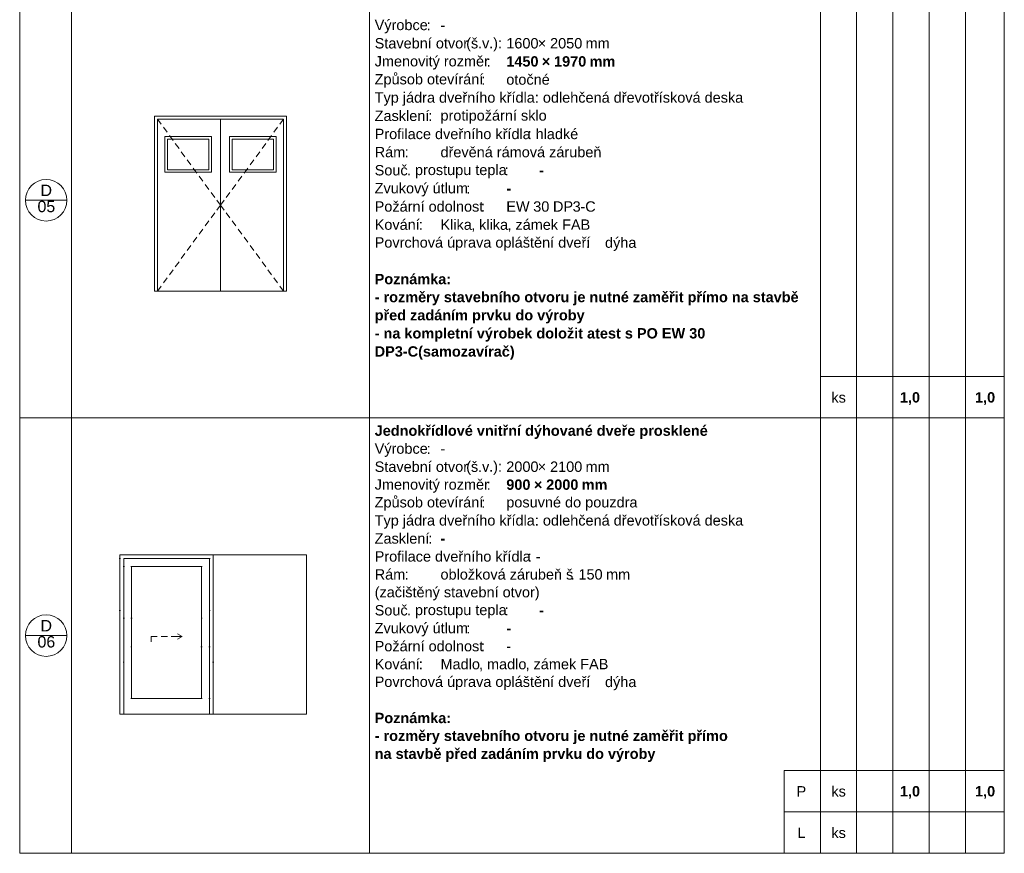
# Model space of a CAD drawing. Header units: millimetres. Extents: x 15381 to 191117, y -190522 to 367005.
# Tile 49 of 71: x 88117 to 107117, y 266604 to 282689. Entities that reach past the tile are written whole.
import ezdxf

# ---------------------------------------------------------------- set-up
doc = ezdxf.new("R2010")
doc.units = ezdxf.units.MM
doc.header["$MEASUREMENT"] = 0
doc.linetypes.add('Wipeout_Contour', pattern=[1000, 0, -1000])
doc.styles.add('GENEROVANÝ_STYL_1', font='txt')
doc.styles.add('GENEROVANÝ_STYL_2', font='txt')

msp = doc.modelspace()

# ---------------------------------------------------------------- linework, layer by layer
at = {"color": 7, "linetype": 'Continuous', "lineweight": 20}
for p, q in [((88117.4, 294304.5), (88117.4, 266604.5)), ((107117.4, 266604.5), (107117.4, 294304.5)), ((89117.4, 283404.5), (89117.4, 275004.5)), ((94867.4, 283404.5), (94867.4, 275004.5)), ((103567.4, 283404.5), (103567.4, 275004.5)), ((104267.4, 283404.5), (104267.4, 275004.5)), ((104967.4, 283404.5), (104967.4, 275004.5)), ((105667.4, 283404.5), (105667.4, 275004.5)), ((106367.4, 283404.5), (106367.4, 275004.5)), ((90717.4, 277451.6), (90717.4, 280826.6)), ((93267.4, 280826.6), (90717.4, 280826.6)), ((93267.4, 280826.6), (93267.4, 277451.6)), ((90774.4, 280769.6), (90845.4, 280672.8)), ((91992.4, 280769.6), (90774.4, 280769.6)), ((90774.4, 280769.6), (90774.4, 277451.6)), ((91992.4, 277451.6), (91992.4, 280769.6)), ((91992.4, 280769.6), (93210.4, 280769.6)), ((93210.4, 280769.6), (93139.4, 280672.8)), ((93210.4, 280769.6), (93210.4, 277451.6)), ((90889.8, 280612.4), (90960.8, 280515.6)), ((91005.2, 280455.2), (91076.2, 280358.5)), ((92979.6, 280455.2), (92908.6, 280358.5)), ((93095, 280612.4), (93024, 280515.6)), ((91120.6, 280298), (91191.6, 280201.3)), ((92864.2, 280298), (92793.2, 280201.3)), ((91236, 280140.8), (91307, 280044.1)), ((92748.8, 280140.8), (92677.8, 280044.1)), ((91351.4, 279983.6), (91422.4, 279886.9)), ((92633.4, 279983.6), (92562.4, 279886.9)), ((91466.8, 279826.4), (91537.8, 279729.7)), ((92518, 279826.4), (92447, 279729.7)), ((91582.2, 279669.3), (91653.2, 279572.5)), ((91697.6, 279512.1), (91768.6, 279415.3)), ((92287.2, 279512.1), (92216.2, 279415.3)), ((92402.6, 279669.3), (92331.6, 279572.5)), ((91813, 279354.9), (91884, 279258.2)), ((92171.8, 279354.9), (92100.8, 279258.2)), ((89028, 279204.5), (88228, 279204.5)), ((91921.4, 279207.3), (91992.4, 279110.6)), ((91921.4, 279013.8), (91992.4, 279110.6)), ((92063.4, 279207.3), (91992.4, 279110.6)), ((92063.4, 279013.8), (91992.4, 279110.6)), ((91813, 278866.2), (91884, 278963)), ((92171.8, 278866.2), (92100.8, 278963)), ((91697.6, 278709), (91768.6, 278805.8)), ((92287.2, 278709), (92216.2, 278805.8)), ((91582.2, 278551.9), (91653.2, 278648.6)), ((92402.6, 278551.9), (92331.6, 278648.6)), ((91466.8, 278394.7), (91537.8, 278491.4)), ((92518, 278394.7), (92447, 278491.4)), ((91236, 278080.3), (91307, 278177)), ((91351.4, 278237.5), (91422.4, 278334.2)), ((92633.4, 278237.5), (92562.4, 278334.2)), ((92748.8, 278080.3), (92677.8, 278177)), ((91120.6, 277923.1), (91191.6, 278019.8)), ((92864.2, 277923.1), (92793.2, 278019.8)), ((91005.2, 277765.9), (91076.2, 277862.7)), ((92979.6, 277765.9), (92908.6, 277862.7)), ((90889.8, 277608.7), (90960.8, 277705.5)), ((93095, 277608.7), (93024, 277705.5)), ((90774.4, 277451.6), (90717.4, 277451.6)), ((90774.4, 277451.6), (90845.4, 277548.3)), ((90774.4, 277451.6), (91992.4, 277451.6)), ((93210.4, 277451.6), (91992.4, 277451.6)), ((93210.4, 277451.6), (93139.4, 277548.3)), ((93267.4, 277451.6), (93210.4, 277451.6)), ((107117.4, 275804.5), (103567.4, 275804.5)), ((107117.4, 275004.5), (88117.4, 275004.5)), ((89117.4, 275004.5), (89117.4, 266604.5)), ((94867.4, 275004.5), (94867.4, 266604.5)), ((103567.4, 275004.5), (103567.4, 266604.5)), ((104267.4, 275004.5), (104267.4, 266604.5)), ((104967.4, 275004.5), (104967.4, 266604.5)), ((105667.4, 275004.5), (105667.4, 266604.5)), ((106367.4, 275004.5), (106367.4, 266604.5)), ((89028, 270804.5), (88228, 270804.5)), ((102867.4, 268204.5), (102867.4, 266604.5)), ((107117.4, 268204.5), (102867.4, 268204.5)), ((107117.4, 267404.5), (102867.4, 267404.5)), ((88117.4, 266604.5), (107117.4, 266604.5))]:
    msp.add_line(p, q, dxfattribs=at)
at = {"color": 7, "linetype": 'Continuous', "lineweight": 20, "flags": 128}
for points in [[(90919.2, 280434.9), (91818.6, 280434.9), (91818.6, 279744.2), (90919.2, 279744.2)], [(90969.2, 279794.2), (90969.2, 280384.9), (91768.6, 280384.9), (91768.6, 279794.2)], [(93065.6, 280434.9), (92166.2, 280434.9), (92166.2, 279744.2), (93065.6, 279744.2)], [(93015.6, 279794.2), (93015.6, 280384.9), (92216.2, 280384.9), (92216.2, 279794.2)]]:
    msp.add_lwpolyline(points, close=True, dxfattribs=at)
at = {"color": 7, "linetype": 'Continuous', "lineweight": 20}
for centre in [(88628, 279204.5), (88628, 270804.5)]:
    msp.add_circle(centre, 400, dxfattribs=at)

# ---------------------------------------------------------------- texts
at = {"color": 7, "linetype": 'Continuous', "lineweight": 20, "attachment_point": 7}
for s, insert, char_height, style in [('\\A1;{\\pql;\\fArial|b0|i0|c238|p38;Výrobce}', (94967.4, 282426.9), 200, 'GENEROVANÝ_STYL_1'), ('\\A1;{\\pql;\\fArial|b0|i0|c238|p38;:}', (95971.3, 282484.5), 200, 'GENEROVANÝ_STYL_1'), ('\\A1;{\\pql;\\fArial|b0|i0|c238|p38;-}', (96237.4, 282484.5), 200, 'GENEROVANÝ_STYL_1'), ('\\A1;{\\pql;\\fArial|b0|i0|c238|p38;Stavební otvor}', (94967.4, 282131.3), 200, 'GENEROVANÝ_STYL_1'), ('\\A1;{\\pql;\\fArial|b0|i0|c238|p38;^I}', (96048.1, 282484.5), 200, 'GENEROVANÝ_STYL_1'), ('\\A1;{\\pql;\\fArial|b0|i0|c238|p38;^I}', (96328.8, 282484.5), 200, 'GENEROVANÝ_STYL_1'), ('\\A1;{\\pql;\\fArial|b0|i0|c238|p38;š}', (96825.2, 282131.4), 200, 'GENEROVANÝ_STYL_1'), ('\\A1;{\\pql;\\fArial|b0|i0|c238|p38;^I}', (96872.4, 282484.5), 200, 'GENEROVANÝ_STYL_1'), ('\\A1;{\\pql;\\fArial|b0|i0|c238|p38;(}', (96733.8, 282076.8), 200, 'GENEROVANÝ_STYL_1'), ('\\A1;{\\pql;\\fArial|b0|i0|c238|p38;.}', (96962.4, 282134.6), 200, 'GENEROVANÝ_STYL_1'), ('\\A1;{\\pql;\\fArial|b0|i0|c238|p38;v}', (97039.2, 282134.6), 200, 'GENEROVANÝ_STYL_1'), ('\\A1;{\\pql;\\fArial|b0|i0|c238|p38;.):}', (97176.3, 282076.8), 200, 'GENEROVANÝ_STYL_1'), ('\\A1;{\\pql;\\fArial|b0|i0|c238|p38;1600}', (97507.4, 282131.3), 200, 'GENEROVANÝ_STYL_1'), ('\\A1;{\\pql;\\fArial|b0|i0|c238|p38;× }', (98114.5, 282134.6), 200, 'GENEROVANÝ_STYL_1'), ('\\A1;{\\pql;\\fArial|b0|i0|c238|p38;2050}', (98352.2, 282131.3), 200, 'GENEROVANÝ_STYL_1'), ('\\A1;{\\pql;\\fArial|b0|i0|c238|p38; mm}', (98959.3, 282134.6), 200, 'GENEROVANÝ_STYL_1'), ('\\A1;{\\pql;\\fArial|b0|i0|c238|p38;Jmenovitý rozměr}', (94967.4, 281727), 200, 'GENEROVANÝ_STYL_1'), ('\\A1;{\\pql;\\fArial|b1|i0|c238|p38; }', (97421.3, 282066), 200, 'GENEROVANÝ_STYL_2'), ('\\A1;{\\pql;\\fArial|b1|i0|c238|p38;^I}', (97498.1, 282134.6), 200, 'GENEROVANÝ_STYL_2'), ('\\A1;{\\pql;\\fArial|b1|i0|c238|p38;1450}', (97507.4, 281781.3), 200, 'GENEROVANÝ_STYL_2'), ('\\A1;{\\pql;\\fArial|b1|i0|c238|p38; × }', (98114.5, 281784.6), 200, 'GENEROVANÝ_STYL_2'), ('\\A1;{\\pql;\\fArial|b1|i0|c238|p38;1970}', (98429, 281781.2), 200, 'GENEROVANÝ_STYL_2'), ('\\A1;{\\pql;\\fArial|b0|i0|c238|p38;:}', (97128.8, 281784.6), 200, 'GENEROVANÝ_STYL_1'), ('\\A1;{\\pql;\\fArial|b0|i0|c238|p38;^I}', (97205.6, 281784.6), 200, 'GENEROVANÝ_STYL_1'), ('\\A1;{\\pql;\\fArial|b1|i0|c238|p38; mm}', (99036.1, 281784.6), 200, 'GENEROVANÝ_STYL_2'), ('\\A1;{\\pql;\\fArial|b0|i0|c238|p38;Způsob otevírání}', (94967.4, 281380.2), 200, 'GENEROVANÝ_STYL_1'), ('\\A1;{\\pql;\\fArial|b0|i0|c238|p38;otočné}', (97507.4, 281431.5), 200, 'GENEROVANÝ_STYL_1'), ('\\A1;{\\pql;\\fArial|b0|i0|c238|p38;:}', (97022.7, 281434.7), 200, 'GENEROVANÝ_STYL_1'), ('\\A1;{\\pql;\\fArial|b0|i0|c238|p38;^I}', (97099.5, 281434.7), 200, 'GENEROVANÝ_STYL_1'), ('\\A1;{\\pql;\\fArial|b0|i0|c238|p38;Typ jádra dveřního křídla: odlehčená dřevotřísková deska}', (94967.4, 281027.1), 200, 'GENEROVANÝ_STYL_1'), ('\\A1;{\\pql;\\fArial|b0|i0|c238|p38;Zasklení}', (94967.4, 280731.6), 200, 'GENEROVANÝ_STYL_1'), ('\\A1;{\\pql;\\fArial|b0|i0|c238|p38;:}', (96002.4, 280734.7), 200, 'GENEROVANÝ_STYL_1'), ('\\A1;{\\pql;\\fArial|b0|i0|c238|p38;protipožární sklo}', (96237.4, 280680.3), 200, 'GENEROVANÝ_STYL_1'), ('\\A1;{\\pql;\\fArial|b1|i0|c238|p38; }', (96079.2, 280666.2), 200, 'GENEROVANÝ_STYL_2'), ('\\A1;{\\pql;\\fArial|b1|i0|c238|p38;^I}', (96156, 280734.7), 200, 'GENEROVANÝ_STYL_2'), ('\\A1;{\\pql;\\fArial|b0|i0|c238|p38;Profilace dveřního křídla}', (94967.4, 280381.6), 200, 'GENEROVANÝ_STYL_1'), ('\\A1;{\\pql;\\fArial|b0|i0|c238|p38;: }', (97918.7, 280384.8), 200, 'GENEROVANÝ_STYL_1'), ('\\A1;{\\pql;\\fArial|b0|i0|c238|p38;hladké}', (98072.3, 280381.6), 200, 'GENEROVANÝ_STYL_1'), ('\\A1;{\\pql;\\fArial|b0|i0|c238|p38;Rám}', (94967.4, 280031.7), 200, 'GENEROVANÝ_STYL_1'), ('\\A1;{\\pql;\\fArial|b0|i0|c238|p38;dřevěná rámová zárubeň}', (96237.4, 280031.7), 200, 'GENEROVANÝ_STYL_1'), ('\\A1;{\\pql;\\fArial|b0|i0|c238|p38;^I}', (98876.9, 280384.8), 200, 'GENEROVANÝ_STYL_1'), ('\\A1;{\\pql;\\fArial|b0|i0|c238|p38;: }', (95545.2, 280034.8), 200, 'GENEROVANÝ_STYL_1'), ('\\A1;{\\pql;\\fArial|b0|i0|c238|p38;Souč}', (94967.4, 279681.6), 200, 'GENEROVANÝ_STYL_1'), ('\\A1;{\\pql;\\fArial|b0|i0|c238|p38;^I}', (95698.8, 280034.8), 200, 'GENEROVANÝ_STYL_1'), ('\\A1;{\\pql;\\fArial|b0|i0|c238|p38;. }', (95590.9, 279684.9), 200, 'GENEROVANÝ_STYL_1'), ('\\A1;{\\pql;\\fArial|b0|i0|c238|p38;prostupu tepla}', (95744.5, 279630.4), 200, 'GENEROVANÝ_STYL_1'), ('\\A1;{\\pql;\\fArial|b0|i0|c238|p38;:}', (97478, 279684.9), 200, 'GENEROVANÝ_STYL_1'), ('\\A1;{\\pql;\\fArial|b1|i0|c238|p38;^I}', (97631.6, 279684.9), 200, 'GENEROVANÝ_STYL_2'), ('\\A1;{\\pql;\\fArial|b1|i0|c238|p38;-}', (98142.4, 279684.9), 200, 'GENEROVANÝ_STYL_2'), ('\\A1;{\\pql;\\fArial|b0|i0|c238|p38;D}', (88519.3, 279285.8), 220, 'GENEROVANÝ_STYL_1'), ('\\A1;{\\pql;\\fArial|b0|i0|c238|p38;Zvukový útlum}', (94967.4, 279277.3), 200, 'GENEROVANÝ_STYL_1'), ('\\A1;{\\pql;\\fArial|b1|i0|c238|p38; }', (97554.8, 279616.3), 200, 'GENEROVANÝ_STYL_2'), ('\\A1;{\\pql;\\fArial|b0|i0|c238|p38;:}', (96733.8, 279334.9), 200, 'GENEROVANÝ_STYL_1'), ('\\A1;{\\pql;\\fArial|b1|i0|c238|p38;^I}', (96887.4, 279334.9), 200, 'GENEROVANÝ_STYL_2'), ('\\A1;{\\pql;\\fArial|b1|i0|c238|p38;-}', (97507.4, 279334.9), 200, 'GENEROVANÝ_STYL_2'), ('\\A1;{\\pql;\\fArial|b0|i0|c238|p38;05}', (88461, 278971.8), 220, 'GENEROVANÝ_STYL_1'), ('\\A1;{\\pql;\\fArial|b0|i0|c238|p38;Požární odolnost}', (94967.4, 278981.8), 200, 'GENEROVANÝ_STYL_1'), ('\\A1;{\\pql;\\fArial|b1|i0|c238|p38; }', (96810.6, 279266.3), 200, 'GENEROVANÝ_STYL_2'), ('\\A1;{\\pql;\\fArial|b0|i0|c238|p38;:}', (97020.9, 278984.9), 200, 'GENEROVANÝ_STYL_1'), ('\\A1;{\\pql;\\fArial|b0|i0|c238|p38;EW }', (97507.4, 278984.9), 200, 'GENEROVANÝ_STYL_1'), ('\\A1;{\\pql;\\fArial|b0|i0|c238|p38;30}', (98026.7, 278981.5), 200, 'GENEROVANÝ_STYL_1'), ('\\A1;{\\pql;\\fArial|b0|i0|c238|p38; DP}', (98330.3, 278984.9), 200, 'GENEROVANÝ_STYL_1'), ('\\A1;{\\pql;\\fArial|b0|i0|c238|p38;3}', (98787.4, 278981.5), 200, 'GENEROVANÝ_STYL_1'), ('\\A1;{\\pql;\\fArial|b0|i0|c238|p38;C}', (99030.6, 278981.7), 200, 'GENEROVANÝ_STYL_1'), ('\\A1;{\\pql;\\fArial|b1|i0|c238|p38;^I}', (97174.5, 278984.9), 200, 'GENEROVANÝ_STYL_2'), ('\\A1;{\\pql;\\fArial|b0|i0|c238|p38;-}', (98939.2, 278984.9), 200, 'GENEROVANÝ_STYL_1'), ('\\A1;{\\pql;\\fArial|b0|i0|c238|p38;Kování}', (94967.4, 278631.8), 200, 'GENEROVANÝ_STYL_1'), ('\\A1;{\\pql;\\fArial|b0|i0|c238|p38;:}', (95819.5, 278635), 200, 'GENEROVANÝ_STYL_1'), ('\\A1;{\\pql;\\fArial|b0|i0|c238|p38;Klika}', (96237.4, 278631.8), 200, 'GENEROVANÝ_STYL_1'), ('\\A1;{\\pql;\\fArial|b0|i0|c238|p38;klika}', (96983.5, 278631.8), 200, 'GENEROVANÝ_STYL_1'), ('\\A1;{\\pql;\\fArial|b1|i0|c238|p38; }', (97097.7, 278916.4), 200, 'GENEROVANÝ_STYL_2'), ('\\A1;{\\pql;\\fArial|b0|i0|c238|p38;zámek FAB}', (97683.8, 278631.8), 200, 'GENEROVANÝ_STYL_1'), ('\\A1;{\\pql;\\fArial|b1|i0|c238|p38; }', (95896.3, 278566.4), 200, 'GENEROVANÝ_STYL_2'), ('\\A1;{\\pql;\\fArial|b1|i0|c238|p38;^I}', (95973.1, 278635), 200, 'GENEROVANÝ_STYL_2'), ('\\A1;{\\pql;\\fArial|b0|i0|c238|p38;, }', (96829.9, 278596.2), 200, 'GENEROVANÝ_STYL_1'), ('\\A1;{\\pql;\\fArial|b0|i0|c238|p38;, }', (97530.2, 278596.2), 200, 'GENEROVANÝ_STYL_1'), ('\\A1;{\\pql;\\fArial|b0|i0|c238|p38;Povrchová úprava opláštění dveří}', (94967.4, 278230.6), 200, 'GENEROVANÝ_STYL_1'), ('\\A1;{\\pql;\\fArial|b0|i0|c238|p38;:}', (99045.1, 278285), 200, 'GENEROVANÝ_STYL_1'), ('\\A1;{\\pql;\\fArial|b0|i0|c238|p38;dýha}', (99412.4, 278227.4), 200, 'GENEROVANÝ_STYL_1'), ('\\A1;{\\pql;\\fArial|b0|i0|c238|p38;^I}', (99121.9, 278285), 200, 'GENEROVANÝ_STYL_1'), ('\\A1;{\\pql;\\fArial|b1|i0|c238|p38;Poznámka:}', (94967.4, 277582), 200, 'GENEROVANÝ_STYL_2'), ('\\A1;{\\pql;\\fArial|b1|i0|c238|p38;- rozměry stavebního otvoru je nutné zaměřit přímo na stavbě}', (94967.4, 277177.4), 200, 'GENEROVANÝ_STYL_2'), ('\\A1;{\\pql;\\fArial|b1|i0|c238|p38;před zadáním prvku do výroby}', (94967.4, 276827.5), 200, 'GENEROVANÝ_STYL_2'), ('\\A1;{\\pql;\\fArial|b1|i0|c238|p38;- na kompletní výrobek doložit atest s PO EW 30}', (94967.4, 276477.5), 200, 'GENEROVANÝ_STYL_2'), ('\\A1;{\\pql;\\fArial|b1|i0|c238|p38;DP3-C(samozavírač)}', (94967.4, 276127.5), 200, 'GENEROVANÝ_STYL_2'), ('\\A1;{\\pql;\\fArial|b0|i0|c238|p38;ks}', (103780.3, 275297.1), 200, 'GENEROVANÝ_STYL_1'), ('\\A1;{\\pql;\\fArial|b1|i0|c238|p38;1,0}', (105102.2, 275256.9), 200, 'GENEROVANÝ_STYL_2'), ('\\A1;{\\pql;\\fArial|b1|i0|c238|p38;1,0}', (106552.2, 275256.9), 200, 'GENEROVANÝ_STYL_2'), ('\\A1;{\\pql;\\fArial|b1|i0|c238|p38;Jednokřídlové vnitřní dýhované dveře prosklené}', (94967.4, 274599.6), 200, 'GENEROVANÝ_STYL_2'), ('\\A1;{\\pql;\\fArial|b0|i0|c238|p38;Výrobce}', (94967.4, 274253.4), 200, 'GENEROVANÝ_STYL_1'), ('\\A1;{\\pql;\\fArial|b0|i0|c238|p38;:}', (95971.3, 274311), 200, 'GENEROVANÝ_STYL_1'), ('\\A1;{\\pql;\\fArial|b0|i0|c238|p38;-}', (96237.4, 274311), 200, 'GENEROVANÝ_STYL_1'), ('\\A1;{\\pql;\\fArial|b0|i0|c238|p38;Stavební otvor}', (94967.4, 273961.4), 200, 'GENEROVANÝ_STYL_1'), ('\\A1;{\\pql;\\fArial|b0|i0|c238|p38;^I}', (96048.1, 274311), 200, 'GENEROVANÝ_STYL_1'), ('\\A1;{\\pql;\\fArial|b0|i0|c238|p38;^I}', (96328.8, 274311), 200, 'GENEROVANÝ_STYL_1'), ('\\A1;{\\pql;\\fArial|b0|i0|c238|p38;š}', (96825.2, 273961.6), 200, 'GENEROVANÝ_STYL_1'), ('\\A1;{\\pql;\\fArial|b0|i0|c238|p38;^I}', (96872.4, 274311), 200, 'GENEROVANÝ_STYL_1'), ('\\A1;{\\pql;\\fArial|b0|i0|c238|p38;(}', (96733.8, 273907), 200, 'GENEROVANÝ_STYL_1'), ('\\A1;{\\pql;\\fArial|b0|i0|c238|p38;.}', (96962.4, 273964.7), 200, 'GENEROVANÝ_STYL_1'), ('\\A1;{\\pql;\\fArial|b0|i0|c238|p38;v}', (97039.2, 273964.7), 200, 'GENEROVANÝ_STYL_1'), ('\\A1;{\\pql;\\fArial|b0|i0|c238|p38;.):}', (97176.3, 273907), 200, 'GENEROVANÝ_STYL_1'), ('\\A1;{\\pql;\\fArial|b0|i0|c238|p38;2000}', (97507.4, 273961.4), 200, 'GENEROVANÝ_STYL_1'), ('\\A1;{\\pql;\\fArial|b0|i0|c238|p38;× }', (98114.5, 273964.7), 200, 'GENEROVANÝ_STYL_1'), ('\\A1;{\\pql;\\fArial|b0|i0|c238|p38;2100}', (98352.2, 273961.4), 200, 'GENEROVANÝ_STYL_1'), ('\\A1;{\\pql;\\fArial|b0|i0|c238|p38; mm}', (98959.3, 273964.7), 200, 'GENEROVANÝ_STYL_1'), ('\\A1;{\\pql;\\fArial|b0|i0|c238|p38;Jmenovitý rozměr}', (94967.4, 273560.8), 200, 'GENEROVANÝ_STYL_1'), ('\\A1;{\\pql;\\fArial|b1|i0|c238|p38; }', (97421.3, 273896.1), 200, 'GENEROVANÝ_STYL_2'), ('\\A1;{\\pql;\\fArial|b1|i0|c238|p38;^I}', (97498.1, 273964.7), 200, 'GENEROVANÝ_STYL_2'), ('\\A1;{\\pql;\\fArial|b1|i0|c238|p38;900}', (97507.4, 273615), 200, 'GENEROVANÝ_STYL_2'), ('\\A1;{\\pql;\\fArial|b1|i0|c238|p38; × }', (97962.7, 273618.4), 200, 'GENEROVANÝ_STYL_2'), ('\\A1;{\\pql;\\fArial|b1|i0|c238|p38;2000}', (98277.2, 273615.1), 200, 'GENEROVANÝ_STYL_2'), ('\\A1;{\\pql;\\fArial|b0|i0|c238|p38;:}', (97128.8, 273618.4), 200, 'GENEROVANÝ_STYL_1'), ('\\A1;{\\pql;\\fArial|b0|i0|c238|p38;^I}', (97205.6, 273618.4), 200, 'GENEROVANÝ_STYL_1'), ('\\A1;{\\pql;\\fArial|b1|i0|c238|p38; mm}', (98884.3, 273618.4), 200, 'GENEROVANÝ_STYL_2'), ('\\A1;{\\pql;\\fArial|b0|i0|c238|p38;Způsob otevírání}', (94967.4, 273217.7), 200, 'GENEROVANÝ_STYL_1'), ('\\A1;{\\pql;\\fArial|b0|i0|c238|p38;:}', (97022.7, 273272.1), 200, 'GENEROVANÝ_STYL_1'), ('\\A1;{\\pql;\\fArial|b0|i0|c238|p38;posuvné do pouzdra}', (97507.4, 273217.7), 200, 'GENEROVANÝ_STYL_1'), ('\\A1;{\\pql;\\fArial|b0|i0|c238|p38;^I}', (97099.5, 273272.1), 200, 'GENEROVANÝ_STYL_1'), ('\\A1;{\\pql;\\fArial|b0|i0|c238|p38;Typ jádra dveřního křídla: odlehčená dřevotřísková deska}', (94967.4, 272868.2), 200, 'GENEROVANÝ_STYL_1'), ('\\A1;{\\pql;\\fArial|b0|i0|c238|p38;Zasklení}', (94967.4, 272576.3), 200, 'GENEROVANÝ_STYL_1'), ('\\A1;{\\pql;\\fArial|b0|i0|c238|p38;:}', (96002.4, 272579.5), 200, 'GENEROVANÝ_STYL_1'), ('\\A1;{\\pql;\\fArial|b1|i0|c238|p38;-}', (96237.4, 272579.5), 200, 'GENEROVANÝ_STYL_2'), ('\\A1;{\\pql;\\fArial|b0|i0|c238|p38;Profilace dveřního křídla}', (94967.4, 272230), 200, 'GENEROVANÝ_STYL_1'), ('\\A1;{\\pql;\\fArial|b1|i0|c238|p38; }', (96079.2, 272510.9), 200, 'GENEROVANÝ_STYL_2'), ('\\A1;{\\pql;\\fArial|b1|i0|c238|p38;^I}', (96156, 272579.5), 200, 'GENEROVANÝ_STYL_2'), ('\\A1;{\\pql;\\fArial|b0|i0|c238|p38;: -}', (97918.7, 272233.2), 200, 'GENEROVANÝ_STYL_1'), ('\\A1;{\\pql;\\fArial|b0|i0|c238|p38;Rám}', (94967.4, 271883.7), 200, 'GENEROVANÝ_STYL_1'), ('\\A1;{\\pql;\\fArial|b0|i0|c238|p38;obložková zárubeň š}', (96237.4, 271883.7), 200, 'GENEROVANÝ_STYL_1'), ('\\A1;{\\pql;\\fArial|b0|i0|c238|p38;^I}', (98163.7, 272233.2), 200, 'GENEROVANÝ_STYL_1'), ('\\A1;{\\pql;\\fArial|b0|i0|c238|p38;150}', (98899.8, 271883.6), 200, 'GENEROVANÝ_STYL_1'), ('\\A1;{\\pql;\\fArial|b0|i0|c238|p38;: }', (95545.2, 271886.9), 200, 'GENEROVANÝ_STYL_1'), ('\\A1;{\\pql;\\fArial|b0|i0|c238|p38;. }', (98746.2, 271886.9), 200, 'GENEROVANÝ_STYL_1'), ('\\A1;{\\pql;\\fArial|b0|i0|c238|p38; mm}', (99355.1, 271886.9), 200, 'GENEROVANÝ_STYL_1'), ('\\A1;{\\pql;\\fArial|b0|i0|c238|p38;(začištěný stavební otvor)}', (94967.4, 271482.8), 200, 'GENEROVANÝ_STYL_1'), ('\\A1;{\\pql;\\fArial|b0|i0|c238|p38;^I}', (95698.8, 271886.9), 200, 'GENEROVANÝ_STYL_1'), ('\\A1;{\\pql;\\fArial|b0|i0|c238|p38;Souč}', (94967.4, 271191), 200, 'GENEROVANÝ_STYL_1'), ('\\A1;{\\pql;\\fArial|b0|i0|c238|p38;prostupu tepla}', (95744.5, 271139.8), 200, 'GENEROVANÝ_STYL_1'), ('\\A1;{\\pql;\\fArial|b0|i0|c238|p38;:}', (97478, 271194.2), 200, 'GENEROVANÝ_STYL_1'), ('\\A1;{\\pql;\\fArial|b0|i0|c238|p38;. }', (95590.9, 271194.2), 200, 'GENEROVANÝ_STYL_1'), ('\\A1;{\\pql;\\fArial|b1|i0|c238|p38;^I}', (97631.6, 271194.2), 200, 'GENEROVANÝ_STYL_2'), ('\\A1;{\\pql;\\fArial|b1|i0|c238|p38;-}', (98142.4, 271194.2), 200, 'GENEROVANÝ_STYL_2'), ('\\A1;{\\pql;\\fArial|b0|i0|c238|p38;D}', (88519.3, 270885.8), 220, 'GENEROVANÝ_STYL_1'), ('\\A1;{\\pql;\\fArial|b0|i0|c238|p38;Zvukový útlum}', (94967.4, 270790.3), 200, 'GENEROVANÝ_STYL_1'), ('\\A1;{\\pql;\\fArial|b0|i0|c238|p38;:}', (96733.8, 270847.9), 200, 'GENEROVANÝ_STYL_1'), ('\\A1;{\\pql;\\fArial|b1|i0|c238|p38; }', (97554.8, 271125.7), 200, 'GENEROVANÝ_STYL_2'), ('\\A1;{\\pql;\\fArial|b0|i0|c238|p38;06}', (88461, 270571.8), 220, 'GENEROVANÝ_STYL_1'), ('\\A1;{\\pql;\\fArial|b1|i0|c238|p38; }', (96810.6, 270779.4), 200, 'GENEROVANÝ_STYL_2'), ('\\A1;{\\pql;\\fArial|b1|i0|c238|p38;^I}', (96887.4, 270847.9), 200, 'GENEROVANÝ_STYL_2'), ('\\A1;{\\pql;\\fArial|b1|i0|c238|p38;-}', (97507.4, 270847.9), 200, 'GENEROVANÝ_STYL_2'), ('\\A1;{\\pql;\\fArial|b0|i0|c238|p38;Požární odolnost}', (94967.4, 270498.5), 200, 'GENEROVANÝ_STYL_1'), ('\\A1;{\\pql;\\fArial|b0|i0|c238|p38;:}', (97020.9, 270501.6), 200, 'GENEROVANÝ_STYL_1'), ('\\A1;{\\pql;\\fArial|b0|i0|c238|p38;-}', (97507.4, 270501.6), 200, 'GENEROVANÝ_STYL_1'), ('\\A1;{\\pql;\\fArial|b0|i0|c238|p38;Kování}', (94967.4, 270152.2), 200, 'GENEROVANÝ_STYL_1'), ('\\A1;{\\pql;\\fArial|b1|i0|c238|p38; }', (97097.7, 270433), 200, 'GENEROVANÝ_STYL_2'), ('\\A1;{\\pql;\\fArial|b1|i0|c238|p38;^I}', (97174.5, 270501.6), 200, 'GENEROVANÝ_STYL_2'), ('\\A1;{\\pql;\\fArial|b0|i0|c238|p38;zámek FAB}', (98033.1, 270152.2), 200, 'GENEROVANÝ_STYL_1'), ('\\A1;{\\pql;\\fArial|b0|i0|c238|p38;:}', (95819.5, 270155.3), 200, 'GENEROVANÝ_STYL_1'), ('\\A1;{\\pql;\\fArial|b0|i0|c238|p38;Madlo}', (96237.4, 270152.2), 200, 'GENEROVANÝ_STYL_1'), ('\\A1;{\\pql;\\fArial|b0|i0|c238|p38;madlo}', (97135.2, 270152.2), 200, 'GENEROVANÝ_STYL_1'), ('\\A1;{\\pql;\\fArial|b0|i0|c238|p38;Povrchová úprava opláštění dveří}', (94967.4, 269754.6), 200, 'GENEROVANÝ_STYL_1'), ('\\A1;{\\pql;\\fArial|b1|i0|c238|p38; }', (95896.3, 270086.7), 200, 'GENEROVANÝ_STYL_2'), ('\\A1;{\\pql;\\fArial|b1|i0|c238|p38;^I}', (95973.1, 270155.3), 200, 'GENEROVANÝ_STYL_2'), ('\\A1;{\\pql;\\fArial|b0|i0|c238|p38;, }', (96981.6, 270116.5), 200, 'GENEROVANÝ_STYL_1'), ('\\A1;{\\pql;\\fArial|b0|i0|c238|p38;, }', (97879.5, 270116.5), 200, 'GENEROVANÝ_STYL_1'), ('\\A1;{\\pql;\\fArial|b0|i0|c238|p38;:}', (99045.1, 269809), 200, 'GENEROVANÝ_STYL_1'), ('\\A1;{\\pql;\\fArial|b0|i0|c238|p38;^I}', (99121.9, 269809), 200, 'GENEROVANÝ_STYL_1'), ('\\A1;{\\pql;\\fArial|b0|i0|c238|p38;dýha}', (99412.4, 269751.4), 200, 'GENEROVANÝ_STYL_1'), ('\\A1;{\\pql;\\fArial|b1|i0|c238|p38;Poznámka:}', (94967.4, 269113.2), 200, 'GENEROVANÝ_STYL_2'), ('\\A1;{\\pql;\\fArial|b1|i0|c238|p38;- rozměry stavebního otvoru je nutné zaměřit přímo}', (94967.4, 268712.3), 200, 'GENEROVANÝ_STYL_2'), ('\\A1;{\\pql;\\fArial|b1|i0|c238|p38;na stavbě před zadáním prvku do výroby}', (94967.4, 268366), 200, 'GENEROVANÝ_STYL_2'), ('\\A1;{\\pql;\\fArial|b0|i0|c238|p38;P}', (103109, 267700.2), 200, 'GENEROVANÝ_STYL_1'), ('\\A1;{\\pql;\\fArial|b0|i0|c238|p38;ks}', (103780.3, 267697.1), 200, 'GENEROVANÝ_STYL_1'), ('\\A1;{\\pql;\\fArial|b1|i0|c238|p38;1,0}', (105102.2, 267656.9), 200, 'GENEROVANÝ_STYL_2'), ('\\A1;{\\pql;\\fArial|b1|i0|c238|p38;1,0}', (106552.2, 267656.9), 200, 'GENEROVANÝ_STYL_2'), ('\\A1;{\\pql;\\fArial|b0|i0|c238|p38;L}', (103124.6, 266900.2), 200, 'GENEROVANÝ_STYL_1'), ('\\A1;{\\pql;\\fArial|b0|i0|c238|p38;ks}', (103780.3, 266897.1), 200, 'GENEROVANÝ_STYL_1')]:
    msp.add_mtext(s, dxfattribs=dict(at, insert=insert, char_height=char_height, style=style))

# ---------------------------------------------------------------- wipeouts: each hides what was drawn before it
at = {"color": 254, "linetype": 'Wipeout_Contour', "lineweight": 0, "ltscale": 1141532.009436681}
msp.add_wipeout([(90053, 269289.5), (90128, 269289.5), (90128, 272289.5), (90053, 272289.5)], dxfattribs=at)
at = {"color": 254, "linetype": 'Wipeout_Contour', "lineweight": 0, "ltscale": 1143729.013717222}
msp.add_wipeout([(91853, 272289.5), (91778, 272289.5), (91778, 269289.5), (91853, 269289.5)], dxfattribs=at)

# ---------------------------------------------------------------- next in the draw order: linework, layer by layer
at = {"color": 254, "linetype": 'Wipeout_Contour', "lineweight": 0, "true_color": 0xe8e8e8}
for p, q in [((90128, 272289.5), (90053, 272289.5)), ((90053, 272289.5), (90053, 269289.5)), ((90128, 269289.5), (90128, 272289.5)), ((91853, 272289.5), (91778, 272289.5)), ((91778, 272289.5), (91778, 269289.5)), ((91853, 269289.5), (91853, 272289.5)), ((90053, 269289.5), (90128, 269289.5)), ((91778, 269289.5), (91853, 269289.5))]:
    msp.add_line(p, q, dxfattribs=at)

# ---------------------------------------------------------------- next in the draw order: wipeouts: each hides what was drawn before it
at = {"color": 254, "linetype": 'Wipeout_Contour', "lineweight": 0, "ltscale": 1148460.904595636}
msp.add_wipeout([(90053, 272289.5), (91853, 272289.5), (91853, 272364.5), (90053, 272364.5)], dxfattribs=at)
at = {"color": 254, "linetype": 'Wipeout_Contour', "lineweight": 0, "ltscale": 1141958.367055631}
msp.add_wipeout([(90128, 269589.5), (90278, 269589.5), (90278, 272139.5), (90128, 272139.5)], dxfattribs=at)
at = {"color": 254, "linetype": 'Wipeout_Contour', "lineweight": 0, "ltscale": 1143868.319561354}
msp.add_wipeout([(91778, 269589.5), (91778, 272139.5), (91628, 272139.5), (91628, 269589.5)], dxfattribs=at)

# ---------------------------------------------------------------- next in the draw order: linework, layer by layer
at = {"color": 254, "linetype": 'Wipeout_Contour', "lineweight": 0, "true_color": 0xe8e8e8}
for p, q in [((91853, 272364.5), (90053, 272364.5)), ((90053, 272364.5), (90053, 272289.5)), ((90053, 272289.5), (91853, 272289.5)), ((91853, 272289.5), (91853, 272364.5)), ((90278, 272139.5), (90128, 272139.5)), ((90128, 272139.5), (90128, 269589.5)), ((90278, 269589.5), (90278, 272139.5)), ((91778, 272139.5), (91628, 272139.5)), ((91628, 272139.5), (91628, 269589.5)), ((91778, 269589.5), (91778, 272139.5)), ((90128, 269589.5), (90278, 269589.5)), ((91628, 269589.5), (91778, 269589.5))]:
    msp.add_line(p, q, dxfattribs=at)

# ---------------------------------------------------------------- next in the draw order: wipeouts: each hides what was drawn before it
at = {"color": 254, "linetype": 'Wipeout_Contour', "lineweight": 0, "ltscale": 1148033.282898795}
msp.add_wipeout([(90128, 272289.5), (90128, 272139.5), (91778, 272139.5), (91778, 272289.5)], dxfattribs=at)
at = {"color": 254, "linetype": 'Wipeout_Contour', "lineweight": 0, "ltscale": 1137510.874806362}
msp.add_wipeout([(90128, 269589.5), (90128, 269289.5), (91778, 269289.5), (91778, 269589.5)], dxfattribs=at)

# ---------------------------------------------------------------- next in the draw order: linework, layer by layer
at = {"color": 7, "linetype": 'Continuous', "lineweight": 13}
for p, q in [((90053, 272364.5), (90053, 272289.5)), ((91853, 272364.5), (90053, 272364.5)), ((90053, 272289.5), (90053, 269289.5)), ((90128, 269289.5), (90128, 272289.5)), ((90128, 272289.5), (91778, 272289.5)), ((91778, 269289.5), (91778, 272289.5)), ((91853, 272289.5), (91853, 272364.5)), ((91853, 272289.5), (91853, 269289.5)), ((90053, 269289.5), (90128, 269289.5)), ((91778, 269289.5), (90128, 269289.5)), ((91853, 269289.5), (91778, 269289.5))]:
    msp.add_line(p, q, dxfattribs=at)
at = {"color": 254, "linetype": 'Wipeout_Contour', "lineweight": 0, "true_color": 0xe8e8e8}
for p, q in [((90128, 272289.5), (90128, 272139.5)), ((91778, 272289.5), (90128, 272289.5)), ((91778, 272139.5), (91778, 272289.5)), ((90128, 272139.5), (91778, 272139.5)), ((90128, 269589.5), (90128, 269289.5)), ((91778, 269589.5), (90128, 269589.5)), ((91778, 269289.5), (91778, 269589.5)), ((90128, 269289.5), (91778, 269289.5))]:
    msp.add_line(p, q, dxfattribs=at)
at = {"color": 7, "linetype": 'Continuous', "lineweight": 20, "flags": 128}
msp.add_lwpolyline([(91853, 272364.5), (93653, 272364.5), (93653, 269289.5), (91853, 269289.5)], close=True, dxfattribs=at)

# ---------------------------------------------------------------- next in the draw order: wipeouts: each hides what was drawn before it
at = {"color": 254, "linetype": 'Wipeout_Contour', "lineweight": 0, "ltscale": 1142912.634365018}
msp.add_wipeout([(91628, 269589.5), (91628, 272139.5), (90278, 272139.5), (90278, 269589.5)], dxfattribs=at)

# ---------------------------------------------------------------- next in the draw order: linework, layer by layer
at = {"color": 254, "linetype": 'Wipeout_Contour', "lineweight": 0, "true_color": 0xe8e8e8}
for p, q in [((91628, 272139.5), (90278, 272139.5)), ((90278, 272139.5), (90278, 269589.5)), ((91628, 269589.5), (91628, 272139.5)), ((90278, 269589.5), (91628, 269589.5))]:
    msp.add_line(p, q, dxfattribs=at)
at = {"color": 7, "linetype": 'Continuous', "lineweight": 13}
for p, q in [((90278, 272139.5), (90278, 269589.5)), ((91628, 272139.5), (90278, 272139.5)), ((91628, 269589.5), (91628, 272139.5)), ((90653, 270789.5), (90773, 270789.5)), ((90653, 270789.5), (90653, 270684.5)), ((90848, 270789.5), (90968, 270789.5)), ((91043, 270789.5), (91133, 270789.5)), ((91133, 270789.5), (91253, 270789.5)), ((91253, 270789.5), (91162, 270842)), ((91253, 270789.5), (91162, 270737)), ((90278, 269589.5), (91628, 269589.5))]:
    msp.add_line(p, q, dxfattribs=at)

doc.saveas('drawing.dxf')
